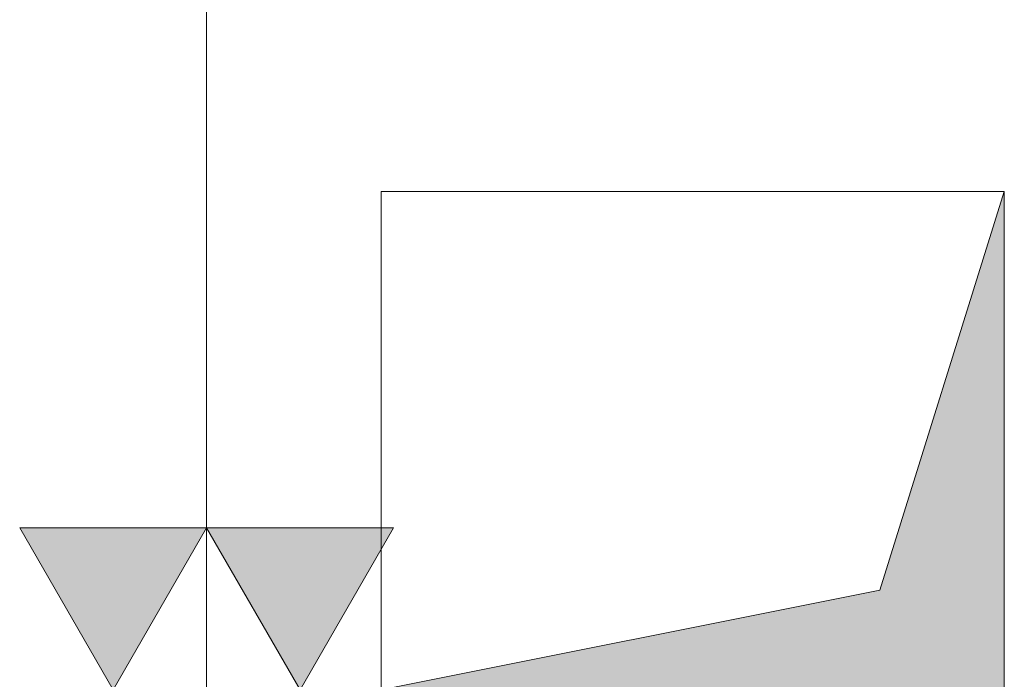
# Model space of a CAD drawing. Extents: x -720 to 300, y 62 to 1162.
# Tile 72 of 256: x -458.35 to -450.45, y 869.5 to 874.79. Entities that reach past the tile are written whole.
import ezdxf
from ezdxf.lldxf.tags import DXFTag

# ---------------------------------------------------------------- set-up
doc = ezdxf.new("R2010")
doc.units = 0
doc.layers.get('0').update_dxf_attribs({"lineweight": 13})
doc.layers.add('30 -35 Decken- 11 Durchbruch', color=5, linetype='Continuous', lineweight=15, true_color=0x0000ff)
doc.layers.add('70 -72 Beschriftung- 2 Beschriftung Bauteile', color=7, linetype='Continuous', lineweight=9, true_color=0x9999ff)
doc.layers.add('70 -71 Achsen- 1 Gebäudeachsen', color=7, linetype='STRICHPUNKT2-A06G93UB8I', lineweight=18)
tags = doc.linetypes.add('STRICHPUNKT2-A06G93UB8I', pattern=[12.7, 6.35, -3.175, 0, -3.175]).pattern_tags.tags
tags[10:11] = [DXFTag(74, 4), DXFTag(75, 0), DXFTag(340, '0'), DXFTag(46, 0.0), DXFTag(50, 0.0), DXFTag(44, 0.0), DXFTag(45, 0.0)]
tags[8:9] = [DXFTag(74, 4), DXFTag(75, 0), DXFTag(340, '0'), DXFTag(46, 0.0), DXFTag(50, 0.0), DXFTag(44, 0.0), DXFTag(45, 0.0)]
tags[6:7] = [DXFTag(74, 4), DXFTag(75, 0), DXFTag(340, '0'), DXFTag(46, 0.0), DXFTag(50, 0.0), DXFTag(44, 0.0), DXFTag(45, 0.0)]
tags[4:5] = [DXFTag(74, 4), DXFTag(75, 0), DXFTag(340, '0'), DXFTag(46, 0.0), DXFTag(50, 0.0), DXFTag(44, 0.0), DXFTag(45, 0.0)]

# ---------------------------------------------------------------- blocks, each defined once
blk = doc.blocks.new('Referenz-A06G93UD8I')
at = {"layer": '30 -35 Decken- 11 Durchbruch', "color": 0, "linetype": 'Continuous', "lineweight": -2, "ltscale": 0.13}
for p, q in [((-455.453, 869.4121), (-455.453, 873.4121)), ((-455.453, 873.4121), (-450.453, 873.4121)), ((-450.453, 873.4121), (-451.453, 870.2121)), ((-450.453, 869.4121), (-450.453, 873.4121)), ((-451.453, 870.2121), (-455.453, 869.4121))]:
    blk.add_line(p, q, dxfattribs=at)
at = {"layer": '30 -35 Decken- 11 Durchbruch', "color": 0, "lineweight": -2}
for points in [[(-450.453, 869.4121), (-451.453, 870.2121), (-450.453, 873.4121)], [(-451.453, 869.4121), (-455.453, 869.4121), (-451.453, 870.2121)], [(-451.453, 869.4121), (-451.453, 870.2121), (-450.453, 869.4121)]]:
    blk.add_solid(points, dxfattribs=at)
at = {"layer": '70 -71 Achsen- 1 Gebäudeachsen', "color": 0, "linetype": 'STRICHPUNKT2-A06G93UB8I', "lineweight": -2, "ltscale": 0.13}
blk.add_line((-456.853, 1084.8521), (-456.853, 85.4121), dxfattribs=at)
at = {"layer": '70 -72 Beschriftung- 2 Beschriftung Bauteile', "color": 0, "lineweight": -2}
for p, q in [((-457.603, 869.4121), (-458.353, 870.7111)), ((-458.353, 870.7111), (-456.853, 870.7111)), ((-456.853, 870.7111), (-457.603, 869.4121)), ((-456.103, 869.4121), (-456.853, 870.7111)), ((-456.853, 870.7111), (-455.353, 870.7111)), ((-455.353, 870.7111), (-456.103, 869.4121))]:
    blk.add_line(p, q, dxfattribs=at)
for points in [[(-457.603, 869.4121), (-458.353, 870.7111), (-457.603, 870.7111)], [(-457.603, 869.4121), (-457.603, 870.7111), (-456.853, 870.7111)], [(-456.103, 869.4121), (-456.853, 870.7111), (-456.103, 870.7111)], [(-456.103, 869.4121), (-456.103, 870.7111), (-455.353, 870.7111)]]:
    blk.add_solid(points, dxfattribs=at)

msp = doc.modelspace()

# ---------------------------------------------------------------- block references
at = {"color": 8, "lineweight": 13, "ltscale": 0.13, "true_color": 0x808080}
msp.add_blockref('Referenz-A06G93UD8I', (0, 0), dxfattribs=at)

doc.saveas('drawing.dxf')
